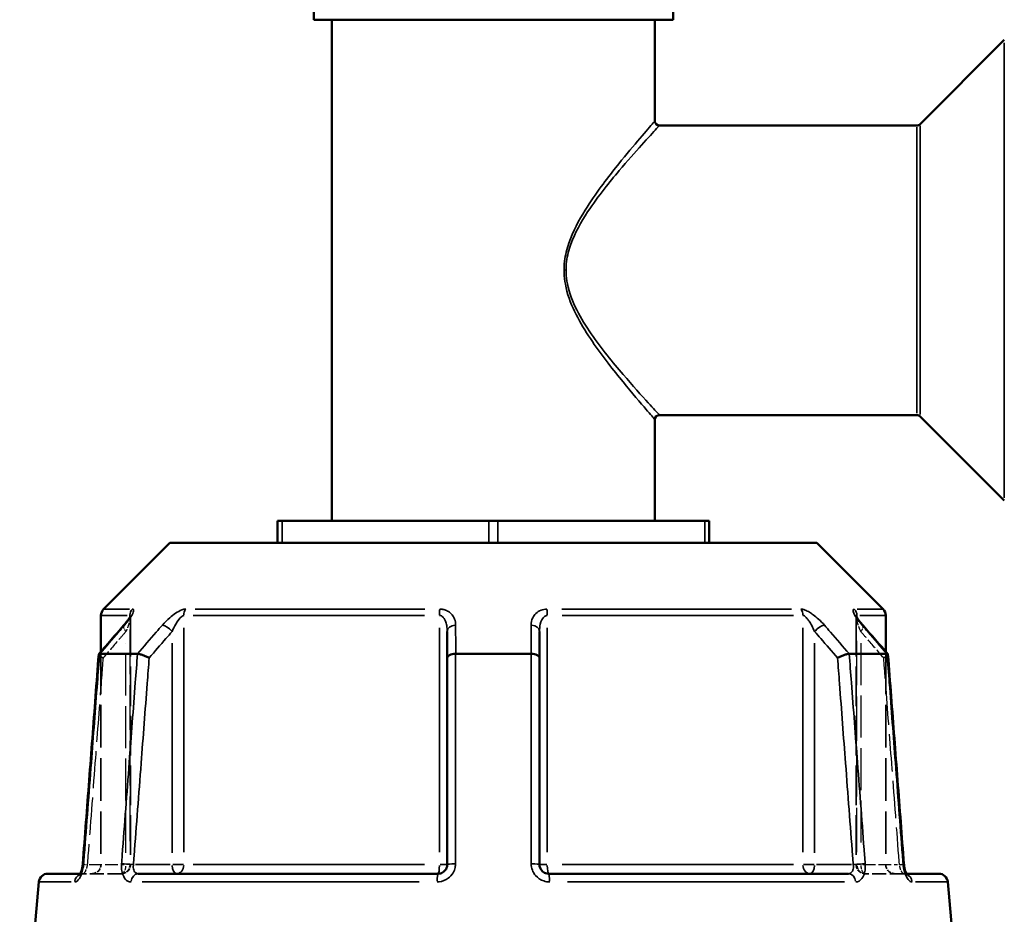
# Model space of a CAD drawing. Header units: millimetres. Extents: x 0 to 926, y 0 to 970.
# Tile 5 of 17: x 346 to 455, y 404 to 503. Entities that reach past the tile are written whole.
import ezdxf

# ---------------------------------------------------------------- set-up
doc = ezdxf.new("R2010")
doc.units = ezdxf.units.MM
doc.linetypes.add('DASHED', pattern=[0.2067, 0.1654, -0.0413])
for name, color, linetype, lineweight in [('Dimension (ANSI)', 7, 'Continuous', 25), ('Hidden (ANSI)', 7, 'DASHED', 35), ('Hidden Narrow (ANSI)', 7, 'DASHED', 25), ('Visible (ANSI)', 7, 'Continuous', 50), ('Visible Narrow (ANSI)', 7, 'Continuous', 35)]:
    doc.layers.add(name, color=color, linetype=linetype, lineweight=lineweight)
doc.styles.add('Note Text (ANSI)', font='tahoma.ttf')
doc.dimstyles.new('Default - mm (ANSI)', dxfattribs={"dimtxt": 3.048, "dimasz": 2.5, "dimexe": 3.175, "dimexo": 1.6002, "dimgap": 0.8, "dimtad": 0, "dimtoh": 1, "dimrnd": 1e-08, "dimzin": 4, "dimdsep": 46, "dimtxsty": 'Note Text (ANSI)', "dimcen": 0.09, "dimdle": 10, "dimclrd": 256, "dimclre": 256, "dimclrt": 256, "dimadec": 1, "dimazin": 1, "dimtfac": 1, "dimtofl": 0, "dimtmove": 0, "dimatfit": 3, "dimfxl": 1, "dimtolj": 1, "dimtzin": 4, "dimlwd": -1, "dimlwe": -1, "dimarcsym": 0})

# ---------------------------------------------------------------- blocks, each defined once
blk = doc.blocks.new('*D8')
at = {"layer": 'Defpoints', "color": 0, "transparency": 16777216}
for p in [(253.84, 532.06), (383.45, 532.06), (399.14, 242.06)]:
    blk.add_point(p, dxfattribs=at)
at = {"layer": 'Dimension (ANSI)', "transparency": 16777216}
for p, q in [((381.85, 532.06), (250.66, 532.06)), ((253.84, 529.56), (253.84, 424.02)), ((253.84, 244.56), (253.84, 410.11)), ((397.54, 242.06), (250.66, 242.06))]:
    blk.add_line(p, q, dxfattribs=at)
for points in [[(253.42, 529.56), (254.25, 529.56), (253.84, 532.06)], [(253.42, 244.56), (254.25, 244.56), (253.84, 242.06)]]:
    blk.add_solid(points, dxfattribs=at)
at = {"layer": 'Dimension (ANSI)', "transparency": 16777216, "insert": (252.24, 410.91), "char_height": 3.048, "attachment_point": 1, "rotation": 90, "style": 'Note Text (ANSI)'}
blk.add_mtext('\\A1;289.99', dxfattribs=at)
blk = doc.blocks.new('*D10')
at = {"layer": 'Defpoints', "color": 0, "transparency": 16777216}
for p in [(509.75, 584.64), (398.75, 532.06), (509.75, 500.09)]:
    blk.add_point(p, dxfattribs=at)
at = {"layer": 'Dimension (ANSI)', "transparency": 16777216}
for p, q in [((398.75, 533.66), (398.75, 587.82)), ((509.75, 501.69), (509.75, 587.82)), ((401.25, 584.64), (447.41, 584.64)), ((507.25, 584.64), (461.09, 584.64))]:
    blk.add_line(p, q, dxfattribs=at)
for points in [[(401.25, 585.06), (401.25, 584.23), (398.75, 584.64)], [(507.25, 585.06), (507.25, 584.23), (509.75, 584.64)]]:
    blk.add_solid(points, dxfattribs=at)
at = {"layer": 'Dimension (ANSI)', "transparency": 16777216, "insert": (448.21, 586.23), "char_height": 3.048, "attachment_point": 1, "style": 'Note Text (ANSI)'}
blk.add_mtext('\\A1;111.00', dxfattribs=at)

msp = doc.modelspace()

# ---------------------------------------------------------------- linework, layer by layer
at = {"layer": 'Hidden (ANSI)', "ltscale": 26.493855}
for p, q in [((358.66, 436.651), (358.66, 409.27)), ((438.847, 436.651), (438.847, 409.27))]:
    msp.add_line(p, q, dxfattribs=at)
at = {"layer": 'Hidden (ANSI)', "ltscale": 28.476213}
msp.add_line((355.403, 432.814), (355.403, 409.27), dxfattribs=at)
at = {"layer": 'Hidden (ANSI)', "ltscale": 28.476215}
msp.add_line((442.103, 432.814), (442.103, 409.27), dxfattribs=at)
at = {"layer": 'Hidden (ANSI)', "ltscale": 1.470216}
msp.add_line((353.122, 408.27), (353.416, 408.27), dxfattribs=at)
at = {"layer": 'Hidden (ANSI)', "ltscale": 9.334328}
for p, q in [((357.66, 408.27), (353.416, 408.27)), ((444.091, 408.27), (439.847, 408.27))]:
    msp.add_line(p, q, dxfattribs=at)
at = {"layer": 'Hidden (ANSI)', "ltscale": 1.47006}
msp.add_line((444.091, 408.27), (444.385, 408.27), dxfattribs=at)
at = {"layer": 'Hidden (ANSI)', "ltscale": 2.991791}
for centre, start, end in [((354.403, 409.27), 270, 0), ((357.66, 409.27), 270, 0), ((439.847, 409.27), 180, 270), ((443.103, 409.27), 180, 270)]:
    msp.add_arc(centre, 1, start, end, dxfattribs=at)
at = {"layer": 'Hidden (ANSI)', "ltscale": 8.512628}
for centre, major_axis, ratio, start_param, end_param in [((10210.219, -10848.813), (-350.928, 15922.406), 0.8713232, 0.7640997, 0.7643804), ((-9549.375, -11005.959), (-354.119, -16144.189), 0.871299, 2.3771226, 2.3773994)]:
    msp.add_ellipse(centre, major_axis=major_axis, ratio=ratio, start_param=start_param, end_param=end_param, dxfattribs=at)
at = {"layer": 'Hidden (ANSI)', "ltscale": 4.578621}
msp.add_open_spline([(357.906, 435.692), (358.005, 435.806), (358.098, 435.918), (358.27, 436.136), (358.348, 436.242), (358.485, 436.439), (358.543, 436.531), (358.61, 436.647), (358.628, 436.681), (358.654, 436.733), (358.662, 436.751), (358.672, 436.775), (358.674, 436.782), (358.677, 436.789), (358.675, 436.784), (358.667, 436.746), (358.663, 436.721), (358.66, 436.673), (358.66, 436.663), (358.66, 436.651)], degree=3, knots=[0, 0, 0, 0, 0.05326363, 0.05326363, 0.10652726, 0.10652726, 0.15979088, 0.15979088, 0.1864227, 0.1864227, 0.20693939, 0.20693939, 0.22202176, 0.22202176, 0.24544118, 0.24544118, 0.26213437, 0.26213437, 0.26631814, 0.26631814, 0.26631814, 0.26631814], dxfattribs=at)
at = {"layer": 'Hidden (ANSI)', "ltscale": 0.735482}
msp.add_open_spline([(358.66, 436.651), (358.66, 436.694), (358.664, 436.724), (358.67, 436.765), (358.673, 436.777), (358.676, 436.785), (358.676, 436.786), (358.676, 436.786)], degree=3, knots=[0.079099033, 0.079099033, 0.079099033, 0.079099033, 0.094745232, 0.094745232, 0.110737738, 0.110737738, 0.118300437, 0.118300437, 0.118300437, 0.118300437], dxfattribs=at)
at = {"layer": 'Hidden (ANSI)', "ltscale": 4.578617}
msp.add_open_spline([(438.847, 436.651), (438.847, 436.694), (438.843, 436.724), (438.837, 436.765), (438.833, 436.777), (438.83, 436.789), (438.831, 436.787), (438.838, 436.768), (438.846, 436.747), (438.879, 436.679), (438.908, 436.625), (438.994, 436.482), (439.057, 436.387), (439.2, 436.185), (439.282, 436.078), (439.443, 435.877), (439.52, 435.785), (439.601, 435.692)], degree=3, knots=[0.07909903, 0.07909903, 0.07909903, 0.07909903, 0.09474523, 0.09474523, 0.11073774, 0.11073774, 0.12984163, 0.12984163, 0.15596521, 0.15596521, 0.19532048, 0.19532048, 0.24858388, 0.24858388, 0.30184727, 0.30184727, 0.345416, 0.345416, 0.345416, 0.345416], dxfattribs=at)
at = {"layer": 'Hidden (ANSI)', "ltscale": 0.735502}
msp.add_open_spline([(438.831, 436.786), (438.831, 436.786), (438.833, 436.779), (438.84, 436.746), (438.844, 436.721), (438.846, 436.673), (438.847, 436.663), (438.847, 436.651)], degree=3, knots=[0.227116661, 0.227116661, 0.227116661, 0.227116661, 0.245441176, 0.245441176, 0.262134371, 0.262134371, 0.26631814, 0.26631814, 0.26631814, 0.26631814], dxfattribs=at)
at = {"layer": 'Hidden (ANSI)', "ltscale": 2.089214}
for points, knots in [([(355.152, 432.511), (355.15, 432.488), (355.164, 432.459), (355.227, 432.384), (355.282, 432.336), (355.429, 432.233), (355.519, 432.178), (355.623, 432.122), (355.624, 432.121), (355.625, 432.12)], [-0.10955437, -0.10955437, -0.10955437, -0.10955437, -0.07796276, -0.07796276, -0.03923705, -0.03923705, 0, 0, 0.00047625, 0.00047625, 0.00047625, 0.00047625]), ([(441.882, 432.12), (441.883, 432.121), (441.884, 432.122), (441.988, 432.178), (442.078, 432.233), (442.224, 432.336), (442.28, 432.384), (442.343, 432.459), (442.356, 432.488), (442.355, 432.511)], [-0.15371258, -0.15371258, -0.15371258, -0.15371258, -0.15323743, -0.15323743, -0.11409174, -0.11409174, -0.0754562, -0.0754562, -0.04393815, -0.04393815, -0.04393815, -0.04393815])]:
    msp.add_open_spline(points, degree=3, knots=knots, dxfattribs=at)
at = {"layer": 'Hidden (ANSI)', "ltscale": 0.527502}
msp.add_open_spline([(353.359, 409.071), (353.366, 409.119), (353.373, 409.167), (353.383, 409.258), (353.387, 409.302), (353.39, 409.346)], degree=3, knots=[0.279678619, 0.279678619, 0.279678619, 0.279678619, 0.298086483, 0.298086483, 0.314813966, 0.314813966, 0.314813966, 0.314813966], dxfattribs=at)
at = {"layer": 'Hidden (ANSI)', "ltscale": 1.701024}
msp.add_open_spline([(353.043, 408.146), (353.043, 408.146), (353.043, 408.146), (353.043, 408.146), (353.052, 408.156), (353.099, 408.189), (353.136, 408.211), (353.25, 408.253), (353.329, 408.27), (353.416, 408.27)], degree=3, knots=[0.227293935, 0.227293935, 0.227293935, 0.227293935, 0.22772718, 0.22772718, 0.25682997, 0.25682997, 0.285161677, 0.285161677, 0.314811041, 0.314811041, 0.314811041, 0.314811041], dxfattribs=at)
at = {"layer": 'Hidden (ANSI)', "ltscale": 1.700917}
for points in [[(353.416, 408.27), (353.312, 408.27), (353.221, 408.245), (353.106, 408.196), (353.075, 408.173), (353.047, 408.151), (353.043, 408.146), (353.043, 408.146)], [(444.091, 408.27), (444.195, 408.27), (444.286, 408.245), (444.4, 408.196), (444.432, 408.173), (444.46, 408.151), (444.464, 408.146), (444.464, 408.146)]]:
    msp.add_open_spline(points, degree=3, knots=[0, 0, 0, 0, 0.035487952, 0.035487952, 0.066590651, 0.066590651, 0.08751627, 0.08751627, 0.08751627, 0.08751627], dxfattribs=at)
at = {"layer": 'Hidden (ANSI)', "ltscale": 0.402963}
msp.add_open_spline([(353.073, 408.186), (353.074, 408.188), (353.074, 408.189), (353.089, 408.21), (353.104, 408.237), (353.122, 408.27)], degree=3, knots=[0.122975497, 0.122975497, 0.122975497, 0.122975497, 0.124622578, 0.124622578, 0.150448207, 0.150448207, 0.150448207, 0.150448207], dxfattribs=at)
at = {"layer": 'Hidden (ANSI)', "ltscale": 0.420625}
msp.add_open_spline([(353.279, 408.688), (353.291, 408.734), (353.303, 408.781), (353.318, 408.849), (353.323, 408.869), (353.327, 408.888)], degree=3, knots=[0.227257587, 0.227257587, 0.227257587, 0.227257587, 0.247429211, 0.247429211, 0.255432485, 0.255432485, 0.255432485, 0.255432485], dxfattribs=at)
at = {"layer": 'Hidden (ANSI)', "ltscale": 2.63652}
msp.add_open_spline([(444.385, 408.27), (444.405, 408.233), (444.422, 408.204), (444.453, 408.158), (444.465, 408.145), (444.464, 408.146), (444.455, 408.156), (444.408, 408.189), (444.37, 408.211), (444.256, 408.253), (444.177, 408.27), (444.091, 408.27)], degree=3, knots=[0.16436308, 0.16436308, 0.16436308, 0.16436308, 0.19343627, 0.19343627, 0.22772718, 0.22772718, 0.25682997, 0.25682997, 0.28516168, 0.28516168, 0.31481104, 0.31481104, 0.31481104, 0.31481104], dxfattribs=at)
at = {"layer": 'Hidden Narrow (ANSI)', "ltscale": 0.388085}
msp.add_line((406.772, 474.963), (406.574, 474.963), dxfattribs=at)
at = {"layer": 'Hidden Narrow (ANSI)', "ltscale": 29.756516}
msp.add_line((358.587, 435.24), (358.587, 410.637), dxfattribs=at)
at = {"layer": 'Hidden Narrow (ANSI)', "ltscale": 29.756474}
msp.add_line((438.92, 410.637), (438.92, 435.24), dxfattribs=at)
at = {"layer": 'Hidden Narrow (ANSI)', "ltscale": 28.04664}
for p, q in [((358.16, 410.558), (358.16, 433.747)), ((439.347, 433.747), (439.347, 410.558))]:
    msp.add_line(p, q, dxfattribs=at)
at = {"layer": 'Hidden Narrow (ANSI)', "ltscale": 8.457208}
for p, q in [((354.101, 409.27), (357.947, 409.27)), ((439.56, 409.27), (443.406, 409.27))]:
    msp.add_line(p, q, dxfattribs=at)
at = {"layer": 'Hidden Narrow (ANSI)', "ltscale": 1.795034}
for p, q in [((358.659, 409.27), (358.205, 409.27)), ((439.302, 409.27), (438.848, 409.27))]:
    msp.add_line(p, q, dxfattribs=at)
at = {"layer": 'Hidden Narrow (ANSI)', "ltscale": 2.029475}
for centre, major_axis, start_param, end_param in [((358.66, 435.036), (-0.755, 0.656), 0.059198, 1.1247615), ((438.847, 435.036), (0.755, 0.656), 5.1584238, 6.2239873)]:
    msp.add_ellipse(centre, major_axis=major_axis, ratio=0.3543192, start_param=start_param, end_param=end_param, dxfattribs=at)
at = {"layer": 'Hidden Narrow (ANSI)', "ltscale": 1.797881}
for centre, major_axis, start_param, end_param in [((354.388, 409.27), (-0.997, 0.076), 0.0524429, 0.9964155), ((443.119, 409.27), (0.997, 0.076), 5.2867698, 6.2307424)]:
    msp.add_ellipse(centre, major_axis=major_axis, ratio=0.0437298, start_param=start_param, end_param=end_param, dxfattribs=at)
at = {"layer": 'Hidden Narrow (ANSI)', "ltscale": 2.692601}
for centre, ratio, start_param, end_param in [((357.66, 409.27), 0.5, 0.0785398, 1.4922565), ((357.66, 409.27), 0.9265657, 0.0785398, 1.4922565), ((439.847, 409.27), 0.9265657, 4.7909288, 6.2046455), ((439.847, 409.27), 0.5, 4.7909288, 6.2046455)]:
    msp.add_ellipse(centre, major_axis=(0, -1), ratio=ratio, start_param=start_param, end_param=end_param, dxfattribs=at)
at = {"layer": 'Hidden Narrow (ANSI)', "ltscale": 0.633739}
msp.add_ellipse((353.416, 407.27), major_axis=(0, 1), ratio=0.9213266, start_param=0.0184876, end_param=0.3512644, dxfattribs=at)
at = {"layer": 'Hidden Narrow (ANSI)', "ltscale": 0.633677}
msp.add_ellipse((444.091, 407.27), major_axis=(0, 1), ratio=0.9213266, start_param=5.9319551, end_param=6.2646995, dxfattribs=at)
at = {"layer": 'Hidden Narrow (ANSI)', "ltscale": 3.591758}
msp.add_open_spline([(358.653, 436.732), (358.656, 436.72), (358.657, 436.707), (358.664, 436.633), (358.657, 436.553), (358.626, 436.376), (358.604, 436.28), (358.535, 436.026), (358.482, 435.86), (358.344, 435.477), (358.256, 435.257), (358.16, 435.036)], degree=3, knots=[0.05373644, 0.05373644, 0.05373644, 0.05373644, 0.06721438, 0.06721438, 0.12292214, 0.12292214, 0.17440412, 0.17440412, 0.25131567, 0.25131567, 0.345416, 0.345416, 0.345416, 0.345416], dxfattribs=at)
at = {"layer": 'Hidden Narrow (ANSI)', "ltscale": 3.592147}
msp.add_open_spline([(439.347, 435.036), (439.227, 435.312), (439.119, 435.586), (438.913, 436.199), (438.831, 436.533), (438.85, 436.712), (438.852, 436.722), (438.854, 436.732)], degree=3, knots=[0, 0, 0, 0, 0.11734182, 0.11734182, 0.28109054, 0.28109054, 0.2916805, 0.2916805, 0.2916805, 0.2916805], dxfattribs=at)
at = {"layer": 'Hidden Narrow (ANSI)', "ltscale": 7.081717}
for points, knots in [([(358.16, 435.036), (357.934, 434.776), (357.708, 434.516), (357.483, 434.256), (356.863, 433.544), (356.244, 432.832), (355.625, 432.12)], [1.52956, 1.52956, 1.52956, 1.52956, 1.63999425, 1.63999425, 1.63999425, 1.94268014, 1.94268014, 1.94268014, 1.94268014]), ([(441.882, 432.12), (441.263, 432.832), (440.643, 433.544), (440.024, 434.256), (439.798, 434.516), (439.573, 434.776), (439.347, 435.036)], [2.55862177, 2.55862177, 2.55862177, 2.55862177, 2.86130766, 2.86130766, 2.86130766, 2.9717419, 2.9717419, 2.9717419, 2.9717419])]:
    msp.add_open_spline(points, degree=3, knots=knots, dxfattribs=at)
at = {"layer": 'Hidden Narrow (ANSI)', "ltscale": 24.968994}
for points, knots in [([(355.625, 432.12), (355.554, 431.18), (355.482, 430.24), (355.187, 426.355), (354.963, 423.41), (354.739, 420.466), (354.479, 417.054), (354.22, 413.641), (353.936, 409.909), (353.912, 409.59), (353.888, 409.27)], [0.6034865, 0.6034865, 0.6034865, 0.6034865, 0.8866951, 0.8866951, 1.7733902, 1.7733902, 1.7733902, 2.8010582, 2.8010582, 2.8973048, 2.8973048, 2.8973048, 2.8973048]), ([(443.619, 409.27), (443.595, 409.59), (443.571, 409.909), (443.287, 413.641), (443.027, 417.054), (442.768, 420.466), (442.544, 423.41), (442.32, 426.355), (442.025, 430.24), (441.953, 431.18), (441.882, 432.12)], [1.2046153, 1.2046153, 1.2046153, 1.2046153, 1.300862, 1.300862, 2.32853, 2.32853, 2.32853, 3.2152251, 3.2152251, 3.4984336, 3.4984336, 3.4984336, 3.4984336])]:
    msp.add_open_spline(points, degree=3, knots=knots, dxfattribs=at)
at = {"layer": 'Hidden Narrow (ANSI)', "ltscale": 2.712011}
msp.add_open_spline([(353.888, 409.27), (353.878, 409.204), (353.865, 409.138), (353.827, 408.969), (353.799, 408.868), (353.725, 408.656), (353.677, 408.55), (353.553, 408.34), (353.476, 408.27), (353.416, 408.27)], degree=3, knots=[0, 0, 0, 0, 0.03982627, 0.03982627, 0.1035483, 0.1035483, 0.18638694, 0.18638694, 0.31481104, 0.31481104, 0.31481104, 0.31481104], dxfattribs=at)
at = {"layer": 'Hidden Narrow (ANSI)', "ltscale": 2.712193}
msp.add_open_spline([(444.091, 408.27), (444.068, 408.27), (444.043, 408.28), (443.974, 408.33), (443.928, 408.386), (443.822, 408.562), (443.764, 408.697), (443.675, 408.981), (443.641, 409.126), (443.619, 409.27)], degree=3, knots=[0, 0, 0, 0, 0.04867645, 0.04867645, 0.12655878, 0.12655878, 0.2278058, 0.2278058, 0.31481397, 0.31481397, 0.31481397, 0.31481397], dxfattribs=at)
at = {"layer": 'Visible (ANSI)'}
for p, q in [((378.903, 504.655), (378.903, 502.655)), ((418.603, 504.655), (418.603, 502.655)), ((378.903, 502.655), (418.603, 502.655)), ((380.903, 502.655), (380.903, 447.27)), ((416.603, 502.655), (416.603, 491.463)), ((445.9, 491.109), (455.207, 500.416)), ((445.546, 490.963), (417.103, 490.963)), ((416.603, 458.463), (416.603, 447.27)), ((445.546, 458.963), (417.103, 458.963)), ((445.9, 458.816), (455.207, 449.509)), ((374.903, 447.27), (375.403, 447.27)), ((374.903, 447.27), (374.903, 444.82)), ((375.403, 447.27), (398.253, 447.27)), ((398.253, 447.27), (399.253, 447.27)), ((399.253, 447.27), (422.104, 447.27)), ((422.104, 447.27), (422.604, 447.27)), ((422.604, 444.82), (422.604, 447.27)), ((363.004, 444.82), (355.696, 437.512)), ((363.004, 444.82), (434.503, 444.82)), ((434.503, 444.82), (441.811, 437.512)), ((355.403, 436.805), (355.403, 432.814)), ((442.103, 436.805), (442.103, 432.814)), ((393.653, 435.036), (393.653, 432.12)), ((403.853, 432.12), (403.853, 435.036)), ((355.261, 432.57), (359.422, 432.57)), ((393.653, 432.12), (393.653, 409.27)), ((394.592, 432.57), (402.915, 432.57)), ((403.853, 409.27), (403.853, 432.12)), ((438.085, 432.57), (442.246, 432.57)), ((349.545, 408.27), (353.122, 408.27)), ((359.516, 408.27), (392.653, 408.27)), ((404.853, 408.27), (437.991, 408.27)), ((444.385, 408.27), (447.962, 408.27)), ((348.548, 407.357), (347.753, 398.27)), ((448.958, 407.357), (449.753, 398.27))]:
    msp.add_line(p, q, dxfattribs=at)
for centre, radius, start, end in [((417.103, 491.463), 0.5, 180, 270), ((445.546, 491.463), 0.5, 270, 315), ((417.103, 458.463), 0.5, 90, 180), ((445.546, 458.463), 0.5, 45, 90), ((356.403, 436.805), 1, 135, 180), ((441.103, 436.805), 1, 0, 45), ((349.545, 407.27), 1, 90, 175), ((447.962, 407.27), 1, 5, 90)]:
    msp.add_arc(centre, radius, start, end, dxfattribs=at)
for centre, major_axis, ratio, start_param, end_param in [((10346.882, -11005.959), (354.119, -16144.189), 0.871299, 3.9057859, 3.9060627), ((-9412.712, -10848.813), (350.928, 15922.406), 0.8713232, 5.5188049, 5.5190856)]:
    msp.add_ellipse(centre, major_axis=major_axis, ratio=ratio, start_param=start_param, end_param=end_param, dxfattribs=at)
for points, knots in [([(358.676, 436.786), (358.676, 436.786), (358.675, 436.783), (358.669, 436.768), (358.66, 436.747), (358.628, 436.679), (358.599, 436.625), (358.513, 436.482), (358.45, 436.387), (358.306, 436.185), (358.225, 436.078), (358.064, 435.877), (357.987, 435.785), (357.906, 435.692)], [0.11830044, 0.11830044, 0.11830044, 0.11830044, 0.12984163, 0.12984163, 0.15596521, 0.15596521, 0.19532048, 0.19532048, 0.24858388, 0.24858388, 0.30184727, 0.30184727, 0.345416, 0.345416, 0.345416, 0.345416]), ([(439.601, 435.692), (439.502, 435.806), (439.409, 435.918), (439.237, 436.136), (439.159, 436.242), (439.022, 436.439), (438.963, 436.531), (438.897, 436.647), (438.878, 436.681), (438.853, 436.733), (438.845, 436.751), (438.835, 436.775), (438.832, 436.782), (438.831, 436.786), (438.831, 436.786), (438.831, 436.786)], [0, 0, 0, 0, 0.05326363, 0.05326363, 0.10652726, 0.10652726, 0.15979088, 0.15979088, 0.1864227, 0.1864227, 0.20693939, 0.20693939, 0.22202176, 0.22202176, 0.22711666, 0.22711666, 0.22711666, 0.22711666]), ([(355.152, 432.511), (355.035, 430.967), (354.917, 429.423), (354.682, 426.334), (354.565, 424.789), (354.33, 421.701), (354.212, 420.156), (353.978, 417.068), (353.86, 415.523), (353.625, 412.435), (353.508, 410.89), (353.39, 409.346)], [0.5718587, 0.5718587, 0.5718587, 0.5718587, 1.0369479, 1.0369479, 1.5020372, 1.5020372, 1.9671264, 1.9671264, 2.4322156, 2.4322156, 2.8973048, 2.8973048, 2.8973048, 2.8973048]), ([(355.25, 432.57), (355.197, 432.565), (355.166, 432.55), (355.154, 432.521), (355.152, 432.516), (355.152, 432.511)], [-0.153595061, -0.153595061, -0.153595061, -0.153595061, -0.116550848, -0.116550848, -0.109554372, -0.109554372, -0.109554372, -0.109554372]), ([(360.725, 432.12), (360.724, 432.121), (360.723, 432.122), (360.619, 432.178), (360.505, 432.233), (360.269, 432.336), (360.148, 432.384), (359.911, 432.466), (359.797, 432.501), (359.594, 432.55), (359.507, 432.565), (359.437, 432.57)], [-0.15371258, -0.15371258, -0.15371258, -0.15371258, -0.15323742, -0.15323742, -0.11409173, -0.11409173, -0.07545617, -0.07545617, -0.03695795, -0.03695795, 0, 0, 0, 0]), ([(394.567, 432.57), (394.444, 432.565), (394.325, 432.55), (394.102, 432.501), (394, 432.466), (393.832, 432.384), (393.767, 432.336), (393.677, 432.233), (393.654, 432.178), (393.653, 432.122), (393.653, 432.121), (393.653, 432.12)], [-0.15359492, -0.15359492, -0.15359492, -0.15359492, -0.11655078, -0.11655078, -0.07796289, -0.07796289, -0.03923697, -0.03923697, 0, 0, 0.0004764, 0.0004764, 0.0004764, 0.0004764]), ([(403.853, 432.12), (403.853, 432.121), (403.853, 432.122), (403.853, 432.178), (403.83, 432.233), (403.74, 432.336), (403.674, 432.384), (403.506, 432.466), (403.405, 432.501), (403.182, 432.55), (403.063, 432.565), (402.94, 432.57)], [-0.15371258, -0.15371258, -0.15371258, -0.15371258, -0.15323729, -0.15323729, -0.11409168, -0.11409168, -0.07545593, -0.07545593, -0.03695789, -0.03695789, 0, 0, 0, 0]), ([(438.07, 432.57), (438, 432.565), (437.913, 432.55), (437.71, 432.501), (437.596, 432.466), (437.359, 432.384), (437.238, 432.336), (437.002, 432.233), (436.888, 432.178), (436.784, 432.122), (436.783, 432.121), (436.782, 432.12)], [-0.15359504, -0.15359504, -0.15359504, -0.15359504, -0.11655084, -0.11655084, -0.07796278, -0.07796278, -0.03923704, -0.03923704, 0, 0, 0.00047627, 0.00047627, 0.00047627, 0.00047627]), ([(442.355, 432.511), (442.354, 432.516), (442.353, 432.521), (442.341, 432.55), (442.309, 432.565), (442.257, 432.57)], [-0.043938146, -0.043938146, -0.043938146, -0.043938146, -0.03695796, -0.03695796, 0, 0, 0, 0]), ([(444.116, 409.346), (443.999, 410.89), (443.881, 412.435), (443.647, 415.523), (443.529, 417.068), (443.294, 420.156), (443.177, 421.701), (442.942, 424.789), (442.825, 426.334), (442.59, 429.423), (442.472, 430.967), (442.355, 432.511)], [1.2046153, 1.2046153, 1.2046153, 1.2046153, 1.6697046, 1.6697046, 2.1347938, 2.1347938, 2.599883, 2.599883, 3.0649722, 3.0649722, 3.5300614, 3.5300614, 3.5300614, 3.5300614]), ([(353.39, 409.346), (353.38, 409.209), (353.362, 409.071), (353.312, 408.811), (353.282, 408.69), (353.216, 408.481), (353.181, 408.393), (353.118, 408.261), (353.091, 408.213), (353.054, 408.158), (353.043, 408.146), (353.043, 408.146)], [0, 0, 0, 0, 0.05246869, 0.05246869, 0.10385719, 0.10385719, 0.15173749, 0.15173749, 0.19343627, 0.19343627, 0.22729393, 0.22729393, 0.22729393, 0.22729393]), ([(393.653, 409.27), (393.653, 409.204), (393.647, 409.139), (393.613, 408.971), (393.576, 408.871), (393.457, 408.659), (393.365, 408.554), (393.113, 408.364), (392.942, 408.296), (392.728, 408.272), (392.691, 408.27), (392.653, 408.27)], [0, 0, 0, 0, 0.03957477, 0.03957477, 0.1028944, 0.1028944, 0.18520991, 0.18520991, 0.29222008, 0.29222008, 0.31481112, 0.31481112, 0.31481112, 0.31481112]), ([(404.853, 408.27), (404.743, 408.27), (404.633, 408.288), (404.361, 408.382), (404.209, 408.485), (403.94, 408.799), (403.853, 409.035), (403.853, 409.27)], [0, 0, 0, 0, 0.06653404, 0.06653404, 0.1729885, 0.1729885, 0.31481287, 0.31481287, 0.31481287, 0.31481287]), ([(444.116, 409.346), (444.127, 409.209), (444.145, 409.071), (444.194, 408.811), (444.225, 408.69), (444.291, 408.481), (444.326, 408.393), (444.368, 408.303), (444.377, 408.286), (444.385, 408.27)], [0, 0, 0, 0, 0.05246869, 0.05246869, 0.10385719, 0.10385719, 0.15173749, 0.15173749, 0.16436308, 0.16436308, 0.16436308, 0.16436308]), ([(444.464, 408.146), (444.464, 408.146), (444.464, 408.146), (444.459, 408.152), (444.447, 408.167), (444.414, 408.218), (444.391, 408.257), (444.339, 408.365), (444.309, 408.437), (444.248, 408.611), (444.218, 408.717), (444.165, 408.952), (444.143, 409.082), (444.124, 409.258), (444.12, 409.302), (444.116, 409.346)], [0.08751627, 0.08751627, 0.08751627, 0.08751627, 0.09464308, 0.09464308, 0.12462258, 0.12462258, 0.15950627, 0.15950627, 0.20062077, 0.20062077, 0.24742921, 0.24742921, 0.29808648, 0.29808648, 0.31481397, 0.31481397, 0.31481397, 0.31481397]), ([(353.043, 408.146), (353.043, 408.146), (353.043, 408.146), (353.048, 408.152), (353.059, 408.165), (353.073, 408.186)], [0.08751627, 0.08751627, 0.08751627, 0.08751627, 0.094643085, 0.094643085, 0.122975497, 0.122975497, 0.122975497, 0.122975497]), ([(353.122, 408.27), (353.128, 408.282), (353.134, 408.294), (353.168, 408.365), (353.198, 408.437), (353.245, 408.571), (353.262, 408.628), (353.279, 408.688)], [0.150448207, 0.150448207, 0.150448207, 0.150448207, 0.159506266, 0.159506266, 0.200620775, 0.200620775, 0.227257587, 0.227257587, 0.227257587, 0.227257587])]:
    msp.add_open_spline(points, degree=3, knots=knots, dxfattribs=at)
for points in [[(355.25, 432.57), (355.254, 432.57), (355.257, 432.57), (355.261, 432.57)], [(359.422, 432.57), (359.427, 432.57), (359.432, 432.57), (359.437, 432.57)], [(394.567, 432.57), (394.575, 432.57), (394.584, 432.57), (394.592, 432.57)], [(402.915, 432.57), (402.923, 432.57), (402.932, 432.57), (402.94, 432.57)], [(438.07, 432.57), (438.075, 432.57), (438.08, 432.57), (438.085, 432.57)], [(442.246, 432.57), (442.25, 432.57), (442.253, 432.57), (442.257, 432.57)], [(353.327, 408.888), (353.339, 408.948), (353.35, 409.009), (353.359, 409.071)]]:
    msp.add_open_spline(points, degree=3, dxfattribs=at)
at = {"layer": 'Visible Narrow (ANSI)'}
for p, q in [((455.207, 449.822), (455.207, 500.103)), ((445.546, 459.16), (445.546, 490.766)), ((445.9, 490.91), (445.9, 459.015)), ((375.403, 444.943), (375.403, 447.148)), ((398.253, 447.148), (398.253, 444.943)), ((399.253, 444.943), (399.253, 447.148)), ((422.104, 447.148), (422.104, 444.943)), ((355.704, 437.512), (358.553, 437.512)), ((365.825, 437.512), (391.191, 437.512)), ((406.315, 437.512), (431.681, 437.512)), ((438.953, 437.512), (441.803, 437.512)), ((358.28, 436.805), (355.411, 436.805)), ((358.587, 436.795), (358.587, 436.616)), ((391.14, 436.805), (365.601, 436.805)), ((431.905, 436.805), (406.367, 436.805)), ((438.92, 436.616), (438.92, 436.795)), ((442.095, 436.805), (439.227, 436.805)), ((364.549, 410.647), (364.549, 435.428)), ((392.791, 435.428), (392.791, 410.647)), ((404.716, 410.647), (404.716, 435.428)), ((432.958, 435.428), (432.958, 410.647)), ((363.26, 433.747), (363.26, 410.558)), ((434.247, 410.558), (434.247, 433.747)), ((363.047, 409.27), (359.201, 409.27)), ((364.503, 409.27), (363.323, 409.27)), ((365.601, 409.27), (391.14, 409.27)), ((393.651, 409.27), (392.861, 409.27)), ((404.645, 409.27), (403.856, 409.27)), ((406.367, 409.27), (431.905, 409.27)), ((434.183, 409.27), (433.004, 409.27)), ((438.306, 409.27), (434.46, 409.27)), ((352.118, 407.357), (348.558, 407.357)), ((390.546, 407.357), (359.963, 407.357)), ((437.544, 407.357), (406.961, 407.357)), ((448.948, 407.357), (445.389, 407.357))]:
    msp.add_line(p, q, dxfattribs=at)
for centre, major_axis, ratio, start_param, end_param in [((359.513, 436.805), (0, 1), 0.9265657, 0.8246681, 1.5315264), ((365.338, 436.805), (0, -1), 0.7890235, 3.9662607, 4.6731191), ((392.928, 436.805), (0, 1), 0.1375423, 0.8246681, 1.5315264), ((404.578, 436.805), (0, -1), 0.1375423, 1.6100662, 2.3169246), ((432.169, 436.805), (0, 1), 0.7890235, 4.7516589, 5.4585172), ((437.993, 436.805), (0, -1), 0.9265657, 1.6100662, 2.3169246), ((358.66, 435.036), (-0.755, 0.656), 0.3543192, 5.9781609, 6.2671314), ((362.76, 435.036), (-0.755, 0.656), 0.3543192, 4.400804, 5.755338), ((394.653, 435.036), (-1, 0), 0.7086384, 4.8533994, 6.2079334), ((402.853, 435.036), (1, 0), 0.7086384, 0.0752519, 1.4297859), ((434.747, 435.036), (-0.755, -0.656), 0.3543192, 3.66944, 5.023974), ((438.847, 435.036), (0.755, 0.656), 0.3543192, 0.0160539, 0.3050244), ((354.388, 409.27), (-0.997, 0.076), 0.0437298, 5.8665688, 6.2612581), ((358.488, 409.27), (0.997, -0.076), 0.0437298, 1.1232285, 2.4618904), ((363.76, 409.27), (0, -1), 0.5, 4.7909288, 6.2046455), ((363.76, 409.27), (0, -1), 0.7890235, 0.0785398, 1.4922565), ((392.653, 409.27), (0, -1), 0.1375423, 0.0785398, 1.4922565), ((394.653, 409.27), (-1, 0), 0.0874597, 4.8701533, 6.2088152), ((402.853, 409.27), (1, 0), 0.0874597, 0.0743701, 1.413032), ((404.853, 409.27), (0, -1), 0.1375423, 4.7909288, 6.2046455), ((433.747, 409.27), (0, -1), 0.7890235, 4.7909288, 6.2046455), ((433.747, 409.27), (0, -1), 0.5, 0.0785398, 1.4922565), ((439.019, 409.27), (0.997, 0.076), 0.0437298, 0.6797022, 2.0183641), ((443.119, 409.27), (0.997, 0.076), 0.0437298, 0.0219272, 0.4166165), ((353.416, 407.27), (0, 1), 0.9213266, 0.4254409, 1.427841), ((359.516, 407.27), (0, 1), 0.797365, 0.0741765, 1.4093534), ((392.653, 407.27), (0, 1), 0.1239616, 0.0741765, 1.4093534), ((404.853, 407.27), (0, 1), 0.1239616, 4.8738319, 6.2090088), ((437.991, 407.27), (0, 1), 0.797365, 4.8738319, 6.2090088), ((444.091, 407.27), (0, 1), 0.9213266, 4.8553461, 5.8577786)]:
    msp.add_ellipse(centre, major_axis=major_axis, ratio=ratio, start_param=start_param, end_param=end_param, dxfattribs=at)
for points, knots in [([(416.601, 491.46), (416.6, 491.459), (416.494, 491.338), (415.96, 490.724), (415.391, 490.069), (413.984, 488.41), (413.158, 487.421), (411.757, 485.657), (411.215, 484.957), (410.069, 483.396), (409.462, 482.528), (408.192, 480.479), (407.534, 479.268), (406.869, 477.307), (406.706, 476.642), (406.522, 475.114), (406.554, 474.246), (406.903, 472.362), (407.275, 471.368), (408.178, 469.477), (408.713, 468.579), (410.394, 465.996), (411.601, 464.449), (413.743, 461.79), (414.698, 460.668), (415.968, 459.189), (416.367, 458.733), (416.577, 458.493), (416.602, 458.464), (416.601, 458.465)], [-8.0521895, -8.0521895, -8.0521895, -8.0521895, -7.721308, -7.721308, -7.2005067, -7.2005067, -6.695816, -6.695816, -6.3960486, -6.3960486, -6.0632765, -6.0632765, -5.6584595, -5.6584595, -5.4632313, -5.4632313, -5.2195529, -5.2195529, -4.9151438, -4.9151438, -4.6008479, -4.6008479, -3.9603997, -3.9603997, -3.3440838, -3.3440838, -2.8474268, -2.8474268, -2.684036, -2.684036, -2.684036, -2.684036]), ([(417.101, 458.965), (417.102, 458.964), (417.076, 458.992), (416.861, 459.225), (416.45, 459.667), (415.144, 461.101), (414.163, 462.189), (411.961, 464.767), (410.72, 466.268), (408.992, 468.773), (408.442, 469.644), (407.513, 471.477), (407.131, 472.441), (406.773, 474.268), (406.74, 475.109), (406.929, 476.591), (407.097, 477.236), (407.78, 479.138), (408.456, 480.311), (409.762, 482.298), (410.386, 483.141), (411.564, 484.654), (412.121, 485.333), (413.561, 487.043), (414.411, 488.003), (415.857, 489.612), (416.442, 490.247), (416.991, 490.842), (417.1, 490.959), (417.101, 490.96)], [2.684036, 2.684036, 2.684036, 2.684036, 2.8474268, 2.8474268, 3.3440838, 3.3440838, 3.9603997, 3.9603997, 4.6008479, 4.6008479, 4.9151438, 4.9151438, 5.2195529, 5.2195529, 5.4632313, 5.4632313, 5.6584595, 5.6584595, 6.0632765, 6.0632765, 6.3960486, 6.3960486, 6.695816, 6.695816, 7.2005067, 7.2005067, 7.721308, 7.721308, 8.0521895, 8.0521895, 8.0521895, 8.0521895]), ([(358.018, 435.743), (358.21, 435.964), (358.385, 436.184), (358.659, 436.567), (358.765, 436.733), (358.902, 436.987), (358.945, 437.083), (359.004, 437.26), (359.017, 437.34), (358.998, 437.444), (358.977, 437.476), (358.919, 437.506), (358.891, 437.512), (358.858, 437.512)], [-0.345416, -0.345416, -0.345416, -0.345416, -0.25131567, -0.25131567, -0.17440412, -0.17440412, -0.12292214, -0.12292214, -0.06721438, -0.06721438, -0.02585168, -0.02585168, 0, 0, 0, 0]), ([(364.78, 437.512), (364.65, 437.512), (364.493, 437.477), (363.889, 437.247), (363.408, 436.909), (362.696, 436.293), (362.424, 436.019), (362.183, 435.743)], [-0.34541683, -0.34541683, -0.34541683, -0.34541683, -0.28278882, -0.28278882, -0.11734182, -0.11734182, 0, 0, 0, 0]), ([(394.588, 435.743), (394.587, 435.965), (394.549, 436.186), (394.405, 436.569), (394.313, 436.735), (394.105, 436.988), (394.008, 437.083), (393.771, 437.26), (393.629, 437.34), (393.35, 437.444), (393.222, 437.476), (393.004, 437.506), (392.918, 437.512), (392.831, 437.512)], [-0.34541583, -0.34541583, -0.34541583, -0.34541583, -0.25081718, -0.25081718, -0.17415567, -0.17415567, -0.12305037, -0.12305037, -0.06721438, -0.06721438, -0.02585168, -0.02585168, 0, 0, 0, 0]), ([(404.676, 437.512), (404.443, 437.512), (404.218, 437.469), (403.569, 437.219), (403.271, 436.895), (402.978, 436.293), (402.92, 436.019), (402.919, 435.743)], [-0.34541645, -0.34541645, -0.34541645, -0.34541645, -0.27620858, -0.27620858, -0.11734182, -0.11734182, 0, 0, 0, 0]), ([(435.323, 435.743), (435.131, 435.964), (434.918, 436.183), (434.501, 436.566), (434.303, 436.732), (433.958, 436.987), (433.816, 437.083), (433.52, 437.26), (433.365, 437.34), (433.105, 437.444), (432.999, 437.476), (432.839, 437.506), (432.78, 437.512), (432.726, 437.512)], [-0.34541603, -0.34541603, -0.34541603, -0.34541603, -0.25141662, -0.25141662, -0.17445287, -0.17445287, -0.12288915, -0.12288915, -0.06721438, -0.06721438, -0.02585168, -0.02585168, 0, 0, 0, 0]), ([(438.649, 437.512), (438.567, 437.512), (438.518, 437.475), (438.463, 437.24), (438.625, 436.906), (439.035, 436.293), (439.249, 436.019), (439.489, 435.743)], [-0.34541684, -0.34541684, -0.34541684, -0.34541684, -0.28109054, -0.28109054, -0.11734182, -0.11734182, 0, 0, 0, 0]), ([(358.587, 436.805), (358.603, 436.805), (358.617, 436.799), (358.639, 436.775), (358.648, 436.756), (358.653, 436.732)], [0, 0, 0, 0, 0.025851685, 0.025851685, 0.053736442, 0.053736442, 0.053736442, 0.053736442]), ([(363.26, 435.036), (363.38, 435.312), (363.516, 435.586), (363.871, 436.202), (364.109, 436.54), (364.408, 436.77), (364.485, 436.805), (364.549, 436.805)], [0, 0, 0, 0, 0.11734182, 0.11734182, 0.28278882, 0.28278882, 0.34541683, 0.34541683, 0.34541683, 0.34541683]), ([(392.791, 436.805), (392.834, 436.805), (392.876, 436.799), (392.983, 436.769), (393.046, 436.736), (393.183, 436.633), (393.253, 436.553), (393.369, 436.376), (393.417, 436.281), (393.519, 436.028), (393.564, 435.862), (393.635, 435.479), (393.653, 435.258), (393.653, 435.036)], [0, 0, 0, 0, 0.02585168, 0.02585168, 0.06721438, 0.06721438, 0.12305037, 0.12305037, 0.17415567, 0.17415567, 0.25081718, 0.25081718, 0.34541583, 0.34541583, 0.34541583, 0.34541583]), ([(403.853, 435.036), (403.853, 435.312), (403.882, 435.586), (404.026, 436.188), (404.172, 436.512), (404.491, 436.762), (404.602, 436.805), (404.716, 436.805)], [0, 0, 0, 0, 0.11734182, 0.11734182, 0.27620858, 0.27620858, 0.34541645, 0.34541645, 0.34541645, 0.34541645]), ([(432.958, 436.805), (432.984, 436.805), (433.013, 436.799), (433.092, 436.769), (433.144, 436.736), (433.273, 436.633), (433.349, 436.553), (433.496, 436.376), (433.567, 436.28), (433.738, 436.025), (433.837, 435.859), (434.044, 435.476), (434.15, 435.257), (434.247, 435.036)], [0, 0, 0, 0, 0.02585168, 0.02585168, 0.06721438, 0.06721438, 0.12288915, 0.12288915, 0.17445287, 0.17445287, 0.25141662, 0.25141662, 0.34541603, 0.34541603, 0.34541603, 0.34541603]), ([(355.261, 432.57), (355.954, 433.368), (356.647, 434.166), (357.34, 434.963), (357.566, 435.223), (357.792, 435.483), (358.018, 435.743)], [-1.97914638, -1.97914638, -1.97914638, -1.97914638, -1.63999425, -1.63999425, -1.63999425, -1.52956, -1.52956, -1.52956, -1.52956]), ([(362.183, 435.743), (361.957, 435.483), (361.731, 435.223), (361.505, 434.963), (360.81, 434.166), (360.116, 433.368), (359.422, 432.57)], [-2.74525, -2.74525, -2.74525, -2.74525, -2.63478434, -2.63478434, -2.63478434, -2.29566362, -2.29566362, -2.29566362, -2.29566362]), ([(394.592, 432.57), (394.591, 433.368), (394.59, 434.166), (394.589, 434.963), (394.588, 435.223), (394.588, 435.483), (394.588, 435.743)], [-1.97914638, -1.97914638, -1.97914638, -1.97914638, -1.63999115, -1.63999115, -1.63999115, -1.52956, -1.52956, -1.52956, -1.52956]), ([(402.919, 435.743), (402.919, 435.483), (402.918, 435.223), (402.918, 434.963), (402.917, 434.166), (402.916, 433.368), (402.915, 432.57)], [-0.97913562, -0.97913562, -0.97913562, -0.97913562, -0.86870447, -0.86870447, -0.86870447, -0.52954924, -0.52954924, -0.52954924, -0.52954924]), ([(438.085, 432.57), (437.391, 433.368), (436.696, 434.166), (436.002, 434.963), (435.776, 435.223), (435.55, 435.483), (435.323, 435.743)], [-1.97914638, -1.97914638, -1.97914638, -1.97914638, -1.64002566, -1.64002566, -1.64002566, -1.52956, -1.52956, -1.52956, -1.52956]), ([(439.489, 435.743), (439.715, 435.483), (439.941, 435.223), (440.166, 434.963), (440.86, 434.166), (441.553, 433.368), (442.246, 432.57)], [-2.9717419, -2.9717419, -2.9717419, -2.9717419, -2.86130766, -2.86130766, -2.86130766, -2.52215552, -2.52215552, -2.52215552, -2.52215552]), ([(360.725, 432.12), (361.344, 432.832), (361.963, 433.544), (362.582, 434.256), (362.808, 434.516), (363.034, 434.776), (363.26, 435.036)], [2.33212986, 2.33212986, 2.33212986, 2.33212986, 2.63478434, 2.63478434, 2.63478434, 2.74525, 2.74525, 2.74525, 2.74525]), ([(434.247, 435.036), (434.473, 434.776), (434.699, 434.516), (434.924, 434.256), (435.544, 433.544), (436.163, 432.832), (436.782, 432.12)], [1.52956, 1.52956, 1.52956, 1.52956, 1.64002566, 1.64002566, 1.64002566, 1.94268014, 1.94268014, 1.94268014, 1.94268014]), ([(353.486, 409.357), (353.511, 409.677), (353.535, 409.996), (353.818, 413.728), (354.078, 417.141), (354.337, 420.553), (354.561, 423.498), (354.784, 426.442), (355.089, 430.447), (355.169, 431.508), (355.25, 432.57)], [-2.8973048, -2.8973048, -2.8973048, -2.8973048, -2.8010582, -2.8010582, -1.7733902, -1.7733902, -1.7733902, -0.8866951, -0.8866951, -0.5671389, -0.5671389, -0.5671389, -0.5671389]), ([(359.437, 432.57), (359.356, 431.508), (359.275, 430.447), (358.97, 426.442), (358.746, 423.498), (358.522, 420.553), (358.262, 417.141), (358.002, 413.728), (357.718, 409.996), (357.694, 409.677), (357.67, 409.357)], [-3.5347812, -3.5347812, -3.5347812, -3.5347812, -3.2152251, -3.2152251, -2.32853, -2.32853, -2.32853, -1.300862, -1.300862, -1.2046153, -1.2046153, -1.2046153, -1.2046153]), ([(358.988, 409.27), (359.012, 409.59), (359.036, 409.909), (359.32, 413.641), (359.579, 417.054), (359.839, 420.466), (360.063, 423.41), (360.287, 426.355), (360.582, 430.24), (360.654, 431.18), (360.725, 432.12)], [1.2046153, 1.2046153, 1.2046153, 1.2046153, 1.300862, 1.300862, 2.32853, 2.32853, 2.32853, 3.2152251, 3.2152251, 3.4984336, 3.4984336, 3.4984336, 3.4984336]), ([(394.57, 409.357), (394.57, 409.677), (394.57, 409.996), (394.569, 413.728), (394.569, 417.141), (394.568, 420.553), (394.568, 423.498), (394.567, 426.442), (394.567, 430.447), (394.567, 431.508), (394.567, 432.57)], [-2.8973048, -2.8973048, -2.8973048, -2.8973048, -2.8010582, -2.8010582, -1.7733902, -1.7733902, -1.7733902, -0.8866951, -0.8866951, -0.5671389, -0.5671389, -0.5671389, -0.5671389]), ([(402.94, 432.57), (402.94, 431.508), (402.94, 430.447), (402.939, 426.442), (402.939, 423.498), (402.938, 420.553), (402.938, 417.141), (402.937, 413.728), (402.937, 409.996), (402.937, 409.677), (402.937, 409.357)], [-3.5347812, -3.5347812, -3.5347812, -3.5347812, -3.2152251, -3.2152251, -2.32853, -2.32853, -2.32853, -1.300862, -1.300862, -1.2046153, -1.2046153, -1.2046153, -1.2046153]), ([(436.782, 432.12), (436.853, 431.18), (436.925, 430.24), (437.22, 426.355), (437.444, 423.41), (437.668, 420.466), (437.927, 417.054), (438.187, 413.641), (438.471, 409.909), (438.495, 409.59), (438.519, 409.27)], [0.6034865, 0.6034865, 0.6034865, 0.6034865, 0.8866951, 0.8866951, 1.7733902, 1.7733902, 1.7733902, 2.8010582, 2.8010582, 2.8973048, 2.8973048, 2.8973048, 2.8973048]), ([(439.837, 409.357), (439.813, 409.677), (439.789, 409.996), (439.505, 413.728), (439.245, 417.141), (438.985, 420.553), (438.761, 423.498), (438.537, 426.442), (438.232, 430.447), (438.151, 431.508), (438.07, 432.57)], [-2.8973048, -2.8973048, -2.8973048, -2.8973048, -2.8010582, -2.8010582, -1.7733902, -1.7733902, -1.7733902, -0.8866951, -0.8866951, -0.5671389, -0.5671389, -0.5671389, -0.5671389]), ([(442.257, 432.57), (442.338, 431.508), (442.418, 430.447), (442.723, 426.442), (442.946, 423.498), (443.17, 420.553), (443.429, 417.141), (443.688, 413.728), (443.972, 409.996), (443.996, 409.677), (444.021, 409.357)], [-3.5347812, -3.5347812, -3.5347812, -3.5347812, -3.2152251, -3.2152251, -2.32853, -2.32853, -2.32853, -1.300862, -1.300862, -1.2046153, -1.2046153, -1.2046153, -1.2046153]), ([(352.498, 407.357), (352.668, 407.357), (352.855, 407.497), (353.125, 407.918), (353.221, 408.129), (353.357, 408.554), (353.405, 408.755), (353.46, 409.093), (353.476, 409.225), (353.486, 409.357)], [-0.31481104, -0.31481104, -0.31481104, -0.31481104, -0.18638694, -0.18638694, -0.1035483, -0.1035483, -0.03982627, -0.03982627, 0, 0, 0, 0]), ([(357.67, 409.357), (357.661, 409.251), (357.658, 409.145), (357.668, 408.627), (357.755, 408.236), (358.027, 407.713), (358.185, 407.542), (358.477, 407.387), (358.598, 407.357), (358.722, 407.357)], [-0.31481354, -0.31481354, -0.31481354, -0.31481354, -0.28284699, -0.28284699, -0.15713721, -0.15713721, -0.06043739, -0.06043739, 0, 0, 0, 0]), ([(359.516, 408.27), (359.444, 408.27), (359.376, 408.285), (359.215, 408.362), (359.131, 408.448), (358.996, 408.709), (358.962, 408.905), (358.974, 409.164), (358.98, 409.217), (358.988, 409.27)], [0, 0, 0, 0, 0.06043739, 0.06043739, 0.15713721, 0.15713721, 0.28284699, 0.28284699, 0.31481354, 0.31481354, 0.31481354, 0.31481354]), ([(392.53, 407.357), (392.606, 407.357), (392.682, 407.361), (393.118, 407.409), (393.467, 407.545), (393.981, 407.925), (394.17, 408.136), (394.413, 408.559), (394.489, 408.759), (394.557, 409.094), (394.57, 409.226), (394.57, 409.357)], [-0.31481112, -0.31481112, -0.31481112, -0.31481112, -0.29222008, -0.29222008, -0.18520991, -0.18520991, -0.1028944, -0.1028944, -0.03957477, -0.03957477, 0, 0, 0, 0]), ([(402.937, 409.357), (402.937, 408.886), (403.113, 408.416), (403.662, 407.787), (403.973, 407.581), (404.527, 407.394), (404.752, 407.357), (404.977, 407.357)], [-0.31481287, -0.31481287, -0.31481287, -0.31481287, -0.1729885, -0.1729885, -0.06653404, -0.06653404, 0, 0, 0, 0]), ([(438.519, 409.27), (438.529, 409.204), (438.535, 409.138), (438.539, 408.969), (438.53, 408.868), (438.483, 408.656), (438.437, 408.55), (438.279, 408.34), (438.143, 408.27), (437.991, 408.27)], [0, 0, 0, 0, 0.03986256, 0.03986256, 0.10364264, 0.10364264, 0.18655676, 0.18655676, 0.31481094, 0.31481094, 0.31481094, 0.31481094]), ([(438.785, 407.357), (439.048, 407.357), (439.296, 407.497), (439.602, 407.917), (439.697, 408.128), (439.807, 408.553), (439.836, 408.754), (439.85, 409.092), (439.847, 409.225), (439.837, 409.357)], [-0.31481094, -0.31481094, -0.31481094, -0.31481094, -0.18655676, -0.18655676, -0.10364264, -0.10364264, -0.03986256, -0.03986256, 0, 0, 0, 0]), ([(444.021, 409.357), (444.043, 409.068), (444.092, 408.779), (444.25, 408.21), (444.365, 407.941), (444.595, 407.589), (444.703, 407.477), (444.878, 407.377), (444.944, 407.357), (445.009, 407.357)], [-0.31481397, -0.31481397, -0.31481397, -0.31481397, -0.2278058, -0.2278058, -0.12655878, -0.12655878, -0.04867645, -0.04867645, 0, 0, 0, 0])]:
    msp.add_open_spline(points, degree=3, knots=knots, dxfattribs=at)
msp.add_open_spline([(438.854, 436.732), (438.864, 436.779), (438.886, 436.805), (438.92, 436.805)], degree=3, dxfattribs=at)

# ---------------------------------------------------------------- dimensions: what is measured, and where the dimension line sits
at = {"layer": 'Dimension (ANSI)'}
dim = msp.add_linear_dim(base=(509.753, 584.642), p1=(398.753, 532.055), p2=(509.753, 500.088), dimstyle='Default - mm (ANSI)', override={"dimgap": 0.8, "dimtoh": 0, "dimdec": 2, "dimtol": 0, "dimlim": 0, "dimtp": 0, "dimtm": 0, "dimtdec": 2, "dimatfit": 1}, dxfattribs=at)
dim.commit()
dim.dimension.update_dxf_attribs({"geometry": '*D10', "text_midpoint": (454.253, 584.642), "dimtype": 160})
dim = msp.add_linear_dim(base=(253.837, 532.055), p1=(399.136, 242.063), p2=(383.453, 532.055), angle=90, dimstyle='Default - mm (ANSI)', override={"dimgap": 0.8, "dimtoh": 0, "dimdec": 2, "dimtol": 0, "dimlim": 0, "dimtp": 0, "dimtm": 0, "dimtdec": 2, "dimatfit": 1}, dxfattribs=at)
dim.commit()
dim.dimension.update_dxf_attribs({"geometry": '*D8', "text_midpoint": (253.837, 417.063), "dimtype": 160})

doc.saveas('drawing.dxf')
